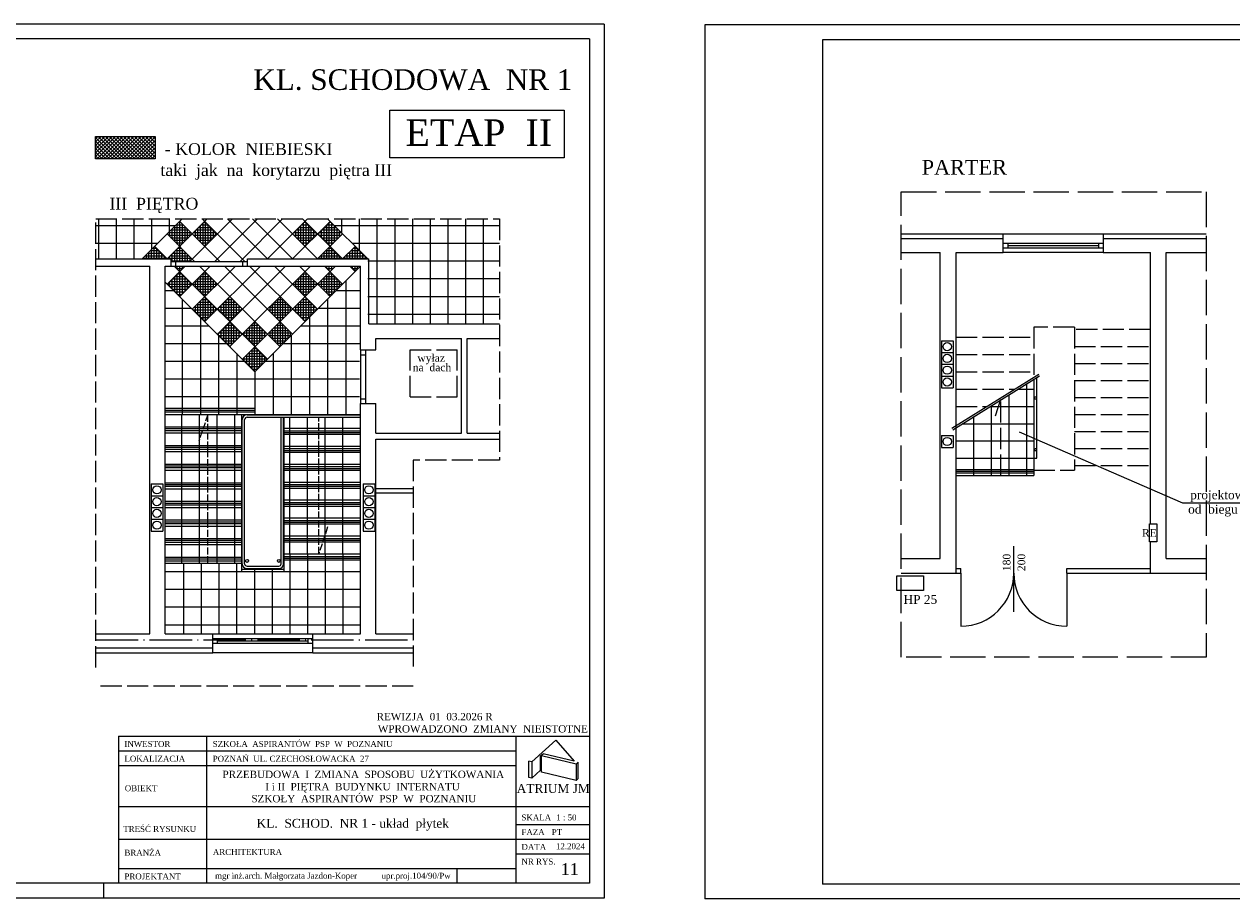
# Model space of a CAD drawing. Extents: x -4334 to 79223, y -1882 to 29514.
# Tile 42 of 60: x 48772 to 50824, y 7250 to 8737. Entities that reach past the tile are written whole.
import ezdxf

# ---------------------------------------------------------------- set-up
doc = ezdxf.new("R2010")
doc.units = 0
doc.header["$MEASUREMENT"] = 0
doc.linetypes.add('ACAD_ISO02W100', pattern=[15, 12, -3])
doc.linetypes.add('ACAD_ISO04W100', pattern=[30.5, 24, -3, 0.5, -3])
for name, color, linetype in [('CIENKIE', 251, 'CONTINUOUS'), ('NAPIS', 251, 'CONTINUOUS'), ('OSIE', 251, 'ACAD_ISO04W100'), ('PRZERYW', 251, 'ACAD_ISO02W100'), ('SCIANY', 251, 'CONTINUOUS'), ('urzadzenia', 251, 'CONTINUOUS')]:
    doc.layers.add(name, color=color, linetype=linetype)
doc.styles.add('NEWROMAN', font='TIMES.TTF')
pattern_1 = [(90, (-5221.8513, -1229.299), (-4.375, 9e-16), []), (180, (-5221.8513, -1229.299), (-9e-16, -4.375), [])]

msp = doc.modelspace()

# ---------------------------------------------------------------- hatches: boundary and pattern name
at = {"layer": 'urzadzenia', "ltscale": 3}
h = msp.add_hatch(dxfattribs=at)
h.set_pattern_fill('ANSI37', color=256, scale=35, style=0)
h.set_pattern_definition([(45, (-5221.8513, -1229.299), (-3.09359217, 3.09359217), []), (135, (-5221.8513, -1229.299), (-3.09359217, -3.09359217), [])])
h.paths.add_polyline_path([(48995.03, 8508.09), (48995.03, 8545.86), (48893.78, 8545.86), (48893.78, 8508.09)])
h = msp.add_hatch(dxfattribs=at)
h.set_pattern_fill('ANSI37', color=256, scale=35, angle=45, style=0)
h.set_pattern_definition(pattern_1)
h.paths.add_polyline_path([(49053.94, 8333.68), (49057.94, 8337.68), (49036.66, 8358.96), (49015.37, 8337.68), (49021.91, 8337.68), (49021.91, 8333.68)])
h.paths.add_polyline_path([(49100.51, 8380.24), (49079.22, 8401.53), (49057.94, 8380.24), (49079.22, 8358.96)])
h.paths.add_polyline_path([(49015.37, 8380.24), (49036.66, 8358.96), (49057.94, 8380.24), (49036.66, 8401.53)])
h.paths.add_polyline_path([(49015.37, 8337.68), (48994.09, 8358.96), (48972.8, 8337.68)])
h.paths.add_polyline_path([(49334.63, 8358.96), (49313.35, 8337.68), (49355.91, 8337.68)])
h.paths.add_polyline_path([(49313.35, 8380.24), (49292.06, 8401.53), (49270.78, 8380.24), (49292.06, 8358.96)])
h.paths.add_polyline_path([(49313.35, 8337.68), (49292.06, 8358.96), (49270.78, 8337.68)])
h.paths.add_polyline_path([(49270.78, 8380.24), (49249.5, 8401.53), (49228.21, 8380.24), (49249.5, 8358.96)])
h = msp.add_hatch(dxfattribs=at)
h.set_pattern_fill('ANSI37', color=256, scale=35, angle=45, style=0)
h.set_pattern_definition(pattern_1)
h.paths.add_polyline_path([(49164.36, 8188.69), (49143.08, 8167.4), (49164.36, 8146.12), (49185.64, 8167.4)])
h.paths.add_polyline_path([(49206.93, 8231.26), (49185.64, 8209.97), (49206.93, 8188.69), (49228.21, 8209.97)])
h.paths.add_polyline_path([(49249.5, 8231.26), (49270.78, 8252.54), (49249.5, 8273.82), (49228.21, 8252.54)])
h.paths.add_polyline_path([(49292.06, 8273.82), (49313.35, 8295.11), (49292.06, 8316.39), (49270.78, 8295.11)])
h.paths.add_polyline_path([(49325.35, 8325.68), (49334.63, 8316.39), (49343.91, 8325.68)])
h.paths.add_polyline_path([(49143.08, 8209.97), (49121.79, 8231.26), (49100.51, 8209.97), (49121.79, 8188.69)])
h.paths.add_polyline_path([(49079.22, 8273.82), (49057.94, 8252.54), (49079.22, 8231.26), (49100.51, 8252.54)])
h.paths.add_polyline_path([(49015.37, 8295.11), (49036.66, 8273.82), (49057.94, 8295.11), (49036.66, 8316.39)])
h = msp.add_hatch(dxfattribs=at)
h.set_pattern_fill('ANSI37', color=256, scale=35, angle=45, style=0)
h.set_pattern_definition(pattern_1)
h.paths.add_polyline_path([(49164.36, 8188.69), (49185.64, 8209.97), (49164.36, 8231.26), (49143.08, 8209.97)])
h.paths.add_polyline_path([(49206.93, 8273.82), (49185.64, 8252.54), (49206.93, 8231.26), (49228.21, 8252.54)])
h.paths.add_polyline_path([(49249.5, 8316.39), (49228.21, 8295.11), (49249.5, 8273.82), (49270.78, 8295.11)])
h.paths.add_polyline_path([(49292.06, 8316.39), (49301.35, 8325.68), (49282.78, 8325.68)])
h.paths.add_polyline_path([(49100.51, 8252.54), (49121.79, 8231.26), (49143.08, 8252.54), (49121.79, 8273.82)])
h.paths.add_polyline_path([(49057.94, 8295.11), (49079.22, 8273.82), (49100.51, 8295.11), (49079.22, 8316.39)])
h.paths.add_polyline_path([(49036.66, 8316.39), (49045.94, 8325.68), (49027.37, 8325.68)])

# ---------------------------------------------------------------- linework, layer by layer
at = {"layer": 'CIENKIE', "ltscale": 3}
for p, q in [((49757.36, 8736.76), (46532.56, 8736.76)), ((49757.36, 8736.76), (49757.36, 7251.76)), ((49928.36, 8735.34), (49928.36, 7250.34)), ((53153.17, 8735.34), (49928.36, 8735.34)), ((49732.36, 8711.76), (46732.56, 8711.76)), ((49732.36, 8711.76), (49732.36, 7276.76)), ((50128.36, 8710.34), (50128.36, 7275.34)), ((53128.17, 8710.34), (50128.36, 8710.34)), ((50261.73, 8372.7), (50435.15, 8372.7)), ((50435.15, 8380.7), (50605.15, 8380.7)), ((50605.15, 8372.7), (50780.14, 8372.7)), ((50435.15, 8364.56), (50605.15, 8364.56)), ((50435.15, 8356.56), (50605.15, 8356.56)), ((50605.15, 8348.7), (50435.15, 8348.7)), ((50443.15, 8364.56), (50443.15, 8356.56)), ((50443.15, 8360.56), (50597.15, 8360.56)), ((50597.15, 8364.56), (50597.15, 8356.56)), ((49021.91, 8333.68), (49151.91, 8333.68)), ((49021.91, 8325.68), (49151.91, 8325.68)), ((49343.91, 8183.04), (49343.91, 8092.04)), ((49343.91, 8175.04), (49351.91, 8175.04)), ((49351.91, 8183.04), (49351.91, 8092.04)), ((50347.83, 8050.15), (50495.98, 8141.95)), ((50349.41, 8047.6), (50497.04, 8139.07)), ((50487.15, 8132.94), (50487.15, 7969.7)), ((50460.73, 8116.58), (50487.15, 8116.58)), ((49343.91, 8100.04), (49351.91, 8100.04)), ((50413.32, 8087.2), (50487.15, 8087.2)), ((49011.91, 8073.68), (49141.91, 8073.68)), ((49150.91, 8072.88), (49343.91, 8072.88)), ((49150.91, 8068.68), (49343.91, 8068.68)), ((49011.91, 8042.05), (49141.91, 8042.05)), ((49213.91, 8050.18), (49343.91, 8050.18)), ((50365.92, 8057.83), (50487.15, 8057.83)), ((50740.37, 7922.68), (50463.01, 8043.32)), ((50355.15, 8028.45), (50487.15, 8028.45)), ((49011.91, 8010.43), (49141.91, 8010.43)), ((49213.91, 8019.68), (49343.91, 8019.68)), ((49213.91, 7989.18), (49343.91, 7989.18)), ((50355.15, 7999.08), (50487.15, 7999.08)), ((50487.95, 7999.08), (50492.15, 7999.08)), ((49011.91, 7978.8), (49141.91, 7978.8)), ((49213.91, 7958.68), (49343.91, 7958.68)), ((50355.15, 7969.7), (50487.15, 7969.7)), ((49011.91, 7947.18), (49141.91, 7947.18)), ((49213.91, 7928.18), (49343.91, 7928.18)), ((50960.42, 7922.68), (50740.37, 7922.68)), ((49011.91, 7915.55), (49141.91, 7915.55)), ((49213.91, 7897.68), (49343.91, 7897.68)), ((49011.91, 7883.93), (49141.91, 7883.93)), ((49213.91, 7867.18), (49343.91, 7867.18)), ((49011.91, 7852.3), (49141.91, 7852.3)), ((49213.91, 7836.68), (49343.91, 7836.68)), ((50453.15, 7738.23), (50453.15, 7849.57)), ((49011.91, 7820.68), (49141.91, 7820.68)), ((49150.91, 7815.68), (49204.91, 7815.68)), ((49150.91, 7811.48), (49204.91, 7811.48)), ((50355.15, 7811.7), (50363.15, 7811.7)), ((50355.15, 7803.7), (50363.15, 7803.7)), ((50363.15, 7803.7), (50363.15, 7713.7)), ((50543.15, 7811.7), (50685.15, 7811.7)), ((50543.15, 7803.7), (50685.15, 7803.7)), ((50543.15, 7803.7), (50543.15, 7713.7)), ((49092.91, 7700.68), (49262.91, 7700.68)), ((49092.91, 7692.81), (49262.91, 7692.81)), ((49100.91, 7684.81), (49100.91, 7692.81)), ((49254.91, 7684.81), (49254.91, 7692.81)), ((48894.04, 7676.68), (49092.91, 7676.68)), ((49092.91, 7684.81), (49262.91, 7684.81)), ((49100.91, 7688.81), (49254.91, 7688.81)), ((49262.91, 7676.68), (49433.24, 7676.68)), ((49262.91, 7668.68), (49092.91, 7668.68)), ((49634.66, 7483.16), (49634.66, 7455.66)), ((49709.66, 7479.25), (49709.66, 7451.75)), ((49709.66, 7451.75), (49713.37, 7455.1)), ((49732.36, 7276.76), (46732.56, 7276.76)), ((48907.36, 7276.76), (48907.36, 7251.76)), ((53128.17, 7275.34), (50128.36, 7275.34)), ((49757.36, 7251.76), (46532.56, 7251.76)), ((53153.17, 7250.34), (49928.36, 7250.34))]:
    msp.add_line(p, q, dxfattribs=at)
at = {"layer": 'CIENKIE'}
for p, q in [((49029.91, 8325.68), (49029.91, 8333.68)), ((49143.91, 8325.68), (49143.91, 8333.68)), ((50487.95, 7999.08), (50487.95, 8133.44)), ((50492.15, 7999.08), (50492.15, 8136.04)), ((49142.71, 7819.68), (49142.71, 8064.68)), ((49146.91, 7819.68), (49146.91, 8064.68)), ((49208.91, 7819.68), (49208.91, 8068.68)), ((49213.11, 7819.68), (49213.11, 8068.68)), ((50363.15, 7803.7), (50363.15, 7811.7)), ((50543.15, 7803.7), (50543.15, 7811.7)), ((48932.36, 7526.76), (49732.36, 7526.76)), ((48932.36, 7526.76), (48932.36, 7276.76)), ((49082.36, 7526.76), (49082.36, 7276.76)), ((49607.36, 7526.76), (49607.36, 7276.76)), ((49634.66, 7483.16), (49675.53, 7519.96)), ((49675.53, 7519.96), (49706.78, 7484.18)), ((48932.36, 7501.76), (49607.36, 7501.76)), ((49649.52, 7493.18), (49653.68, 7496.93)), ((49649.52, 7469.04), (49649.52, 7493.18)), ((49709.66, 7479.25), (49651.31, 7493.26)), ((49651.31, 7465.76), (49651.31, 7493.26)), ((49706.78, 7484.18), (49653.68, 7496.93)), ((48932.36, 7476.76), (49607.36, 7476.76)), ((49629.79, 7456.83), (49629.79, 7484.33)), ((49634.66, 7483.16), (49629.79, 7484.33)), ((49634.66, 7455.66), (49649.52, 7469.04)), ((49709.66, 7479.25), (49713.37, 7482.6)), ((49713.37, 7455.1), (49713.37, 7482.6)), ((49634.66, 7455.66), (49629.79, 7456.83)), ((49709.66, 7451.75), (49651.31, 7465.76)), ((48932.36, 7407.24), (49732.36, 7407.24)), ((49607.36, 7376.76), (49732.36, 7376.76)), ((48932.36, 7351.76), (49732.36, 7351.76)), ((49607.36, 7326.76), (49732.36, 7326.76)), ((48932.36, 7301.76), (49607.36, 7301.76)), ((49507.36, 7301.76), (49507.36, 7276.76))]:
    msp.add_line(p, q, dxfattribs=at)
for points in [[(49393.38, 8590.31), (49689.67, 8590.31), (49689.67, 8509.71), (49393.38, 8509.71)], [(48995.03, 8508.09), (48893.78, 8508.09), (48893.78, 8545.86), (48995.03, 8545.86)], [(50683.5, 7887.37), (50696.15, 7887.37), (50696.15, 7857.26), (50683.5, 7857.26)], [(50254.62, 7774.06), (50254.62, 7799.36), (50299.69, 7799.36), (50299.69, 7774.06)]]:
    msp.add_lwpolyline(points, close=True, dxfattribs=at)
for centre in [(50340.15, 8188.7), (50340.15, 8168.7), (50340.15, 8148.7), (50340.15, 8128.7), (50340.15, 8027.51), (48997.91, 7945.38), (49357.91, 7945.38), (48997.91, 7925.38), (49357.91, 7925.38), (48997.91, 7905.38), (49357.91, 7905.38), (48997.91, 7885.38), (49357.91, 7885.38)]:
    msp.add_circle(centre, 7, dxfattribs=at)
at = {"layer": 'CIENKIE', "ltscale": 3}
for centre, radius, start, end in [((49150.91, 8064.68), 8.2, 90, 180), ((49150.91, 8064.68), 4, 90, 180), ((49150.91, 7819.68), 8.2, 180, 270), ((49150.91, 7819.68), 4, 180, 270), ((49204.91, 7819.68), 4, 270, 0), ((49204.91, 7819.68), 8.2, 270, 0), ((50363.15, 7803.7), 90, 270, 360), ((50543.15, 7803.7), 90, 180, 270)]:
    msp.add_arc(centre, radius, start, end, dxfattribs=at)
at = {"layer": 'OSIE', "ltscale": 3}
msp.add_line((48894.04, 7690.68), (49433.24, 7690.68), dxfattribs=at)
at = {"layer": 'PRZERYW', "ltscale": 3}
for p, q in [((48894.04, 7643.55), (48894.04, 8405.73)), ((48894.04, 8405.73), (49579.51, 8405.73)), ((49579.51, 8405.73), (49579.51, 7996.06)), ((50355.15, 8204.7), (50487.15, 8204.7)), ((50556.15, 8221.7), (50487.15, 8221.7)), ((50487.15, 8221.7), (50487.15, 8134.61)), ((50556.15, 8221.7), (50556.15, 7978.7)), ((50685.15, 8217.7), (50556.15, 8217.7)), ((50556.15, 8188.83), (50685.15, 8188.83)), ((49427.91, 8103.37), (49427.91, 8183.37)), ((49427.91, 8183.37), (49507.91, 8183.37)), ((49507.91, 8103.37), (49507.91, 8183.37)), ((50355.15, 8175.33), (50487.15, 8175.33)), ((50355.15, 8145.95), (50487.15, 8145.95)), ((50556.15, 8159.95), (50685.15, 8159.95)), ((50556.15, 8131.08), (50685.15, 8131.08)), ((49427.91, 8103.37), (49507.91, 8103.37)), ((50355.15, 8116.58), (50455.04, 8116.58)), ((50556.15, 8102.2), (50685.15, 8102.2)), ((50355.15, 8087.2), (50407.63, 8087.2)), ((50422.22, 8071.23), (50430.98, 8099.61)), ((50430.98, 7969.7), (50430.98, 8099.61)), ((50556.15, 8073.33), (50685.15, 8073.33)), ((50556.15, 8044.45), (50685.15, 8044.45)), ((50556.15, 8015.58), (50685.15, 8015.58)), ((49433.24, 7996.06), (49433.24, 7643.55)), ((49579.51, 7996.06), (49433.24, 7996.06)), ((50556.15, 7986.7), (50685.15, 7986.7)), ((50487.15, 7978.7), (50556.15, 7978.7)), ((49433.24, 7611.55), (48894.04, 7611.55))]:
    msp.add_line(p, q, dxfattribs=at)
at = {"layer": 'PRZERYW'}
for p, q in [((49084.28, 8073.68), (49069.14, 8028.09)), ((49084.28, 7820.68), (49084.28, 8073.68)), ((49272.73, 7836.68), (49272.73, 8068.68)), ((49287.87, 7882.26), (49272.73, 7836.68))]:
    msp.add_line(p, q, dxfattribs=at)
at = {"layer": 'PRZERYW', "ltscale": 5}
msp.add_lwpolyline([(50261.73, 8452.02), (50780.14, 8452.02), (50780.14, 7660.97), (50261.73, 7660.97)], close=True, dxfattribs=at)
at = {"layer": 'PRZERYW', "ltscale": 3}
for centre in [(50490.05, 8101.58), (50490.05, 8013.45)]:
    msp.add_circle(centre, 2, dxfattribs=at)
at = {"layer": 'SCIANY', "ltscale": 3}
for p, q in [((50261.73, 8380.7), (50435.15, 8380.7)), ((50435.15, 8348.7), (50435.15, 8380.7)), ((50605.15, 8380.7), (50780.14, 8380.7)), ((50605.15, 8380.7), (50605.15, 8348.7)), ((50261.73, 8348.7), (50328.15, 8348.7)), ((50355.15, 8348.7), (50435.15, 8348.7)), ((50605.15, 8348.7), (50685.15, 8348.7)), ((50712.15, 8348.7), (50780.14, 8348.7)), ((48894.04, 8337.68), (49021.91, 8337.68)), ((49151.91, 8337.68), (49357.91, 8337.68)), ((48894.04, 8325.68), (48985.91, 8325.68)), ((49011.91, 8325.68), (49021.91, 8325.68)), ((49151.91, 8325.68), (49343.91, 8325.68)), ((49357.91, 8227.68), (49579.51, 8227.68)), ((49369.91, 8202.68), (49514.91, 8202.68)), ((49524.91, 8202.68), (49579.51, 8202.68)), ((49343.91, 8183.04), (49369.91, 8183.04)), ((49343.91, 8092.04), (49369.91, 8092.04)), ((49369.91, 8041.68), (49514.91, 8041.68)), ((49524.91, 8041.68), (49579.51, 8041.68)), ((49369.91, 8031.68), (49579.51, 8031.68)), ((49369.91, 7947.68), (49433.24, 7947.68)), ((49369.91, 7940.18), (49433.24, 7940.18)), ((50261.73, 7828.7), (50328.15, 7828.7)), ((50712.15, 7828.7), (50780.14, 7828.7)), ((50261.73, 7803.7), (50355.15, 7803.7)), ((50685.15, 7803.7), (50780.14, 7803.7)), ((48894.04, 7700.68), (48985.91, 7700.68)), ((49011.91, 7700.68), (49092.91, 7700.68)), ((49092.91, 7668.68), (49092.91, 7700.68)), ((49262.91, 7700.68), (49343.91, 7700.68)), ((49262.91, 7668.68), (49262.91, 7700.68)), ((49369.91, 7700.68), (49433.24, 7700.68)), ((48894.04, 7668.68), (49092.91, 7668.68)), ((49262.91, 7668.68), (49433.24, 7668.68))]:
    msp.add_line(p, q, dxfattribs=at)
at = {"layer": 'SCIANY'}
for p, q in [((50328.15, 7828.7), (50328.15, 8348.7)), ((50355.15, 7803.7), (50355.15, 8348.7)), ((50685.15, 7887.37), (50685.15, 8348.7)), ((50712.15, 7828.7), (50712.15, 8348.7)), ((49021.91, 8325.68), (49021.91, 8337.68)), ((49151.91, 8325.68), (49151.91, 8337.68)), ((49357.91, 8227.68), (49357.91, 8337.68)), ((48985.91, 7700.68), (48985.91, 8325.68)), ((49011.91, 7700.68), (49011.91, 8325.68)), ((49343.91, 8183.04), (49343.91, 8325.68)), ((49369.91, 8183.04), (49369.91, 8202.68)), ((49514.91, 8041.68), (49514.91, 8202.68)), ((49524.91, 8041.68), (49524.91, 8202.68)), ((49343.91, 7700.68), (49343.91, 8092.04)), ((49369.91, 8041.68), (49369.91, 8092.04)), ((49369.91, 7700.68), (49369.91, 8031.68)), ((50685.15, 7803.7), (50685.15, 7857.26))]:
    msp.add_line(p, q, dxfattribs=at)
at = {"layer": 'SCIANY', "ltscale": 3}
for centre in [(49150.91, 7824.68), (49204.91, 7824.68)]:
    msp.add_circle(centre, 2.5, dxfattribs=at)
at = {"layer": 'urzadzenia', "ltscale": 3}
for p, q in [((49029.15, 8394.03), (48894.04, 8394.03)), ((48898.47, 8405.73), (48898.47, 8337.68)), ((48928.57, 8405.73), (48928.57, 8337.68)), ((48958.67, 8405.73), (48958.67, 8337.68)), ((48972.8, 8337.68), (49040.86, 8405.73)), ((48988.77, 8405.73), (48988.77, 8353.64)), ((49015.37, 8337.68), (49083.43, 8405.73)), ((49018.87, 8405.73), (49018.87, 8383.74)), ((49104.51, 8333.68), (49036.66, 8401.53)), ((49053.94, 8333.68), (49126, 8405.73)), ((49147.08, 8333.68), (49075.02, 8405.73)), ((49096.51, 8333.68), (49168.57, 8405.73)), ((49185.64, 8337.68), (49117.59, 8405.73)), ((49139.08, 8333.68), (49211.13, 8405.73)), ((49228.21, 8337.68), (49160.15, 8405.73)), ((49185.64, 8337.68), (49253.7, 8405.73)), ((49270.78, 8337.68), (49202.72, 8405.73)), ((49228.21, 8337.68), (49292.06, 8401.53)), ((49313.35, 8337.68), (49245.29, 8405.73)), ((49355.91, 8337.68), (49287.86, 8405.73)), ((49579.51, 8394.03), (49299.56, 8394.03)), ((49311.41, 8405.73), (49311.41, 8382.18)), ((49341.51, 8405.73), (49341.51, 8352.08)), ((49371.61, 8405.73), (49371.61, 8227.68)), ((49401.71, 8405.73), (49401.71, 8227.68)), ((49431.81, 8405.73), (49431.81, 8227.68)), ((49461.91, 8405.73), (49461.91, 8227.68)), ((49492.01, 8405.73), (49492.01, 8227.68)), ((49522.11, 8405.73), (49522.11, 8227.68)), ((49552.21, 8405.73), (49552.21, 8227.68)), ((49061.94, 8333.68), (49015.37, 8380.24)), ((49270.78, 8337.68), (49313.35, 8380.24)), ((48999.05, 8363.93), (48894.04, 8363.93)), ((49015.37, 8337.68), (48994.09, 8358.96)), ((49313.35, 8337.68), (49334.63, 8358.96)), ((49579.51, 8363.93), (49329.66, 8363.93)), ((49579.51, 8333.83), (49355.91, 8333.83)), ((49015.37, 8295.11), (49045.94, 8325.68)), ((49185.64, 8167.4), (49027.37, 8325.68)), ((49036.66, 8273.82), (49088.51, 8325.68)), ((49057.94, 8252.54), (49131.08, 8325.68)), ((49206.93, 8188.69), (49069.94, 8325.68)), ((49079.22, 8231.26), (49173.64, 8325.68)), ((49100.51, 8209.97), (49216.21, 8325.68)), ((49228.21, 8209.97), (49112.51, 8325.68)), ((49121.79, 8188.69), (49258.78, 8325.68)), ((49143.08, 8167.4), (49301.35, 8325.68)), ((49249.5, 8231.26), (49155.08, 8325.68)), ((49164.36, 8146.12), (49343.91, 8325.68)), ((49270.78, 8252.54), (49197.64, 8325.68)), ((49292.06, 8273.82), (49240.21, 8325.68)), ((49313.35, 8295.11), (49282.78, 8325.68)), ((49334.63, 8316.39), (49325.35, 8325.68)), ((49164.36, 8146.12), (49011.91, 8298.57)), ((49318.76, 8300.52), (49318.76, 8073.68)), ((49579.51, 8303.73), (49355.91, 8303.73)), ((49011.91, 8284.38), (49026.1, 8284.38)), ((49040.84, 8269.64), (49040.84, 8073.68)), ((49287.88, 8269.64), (49287.88, 8073.68)), ((49302.61, 8284.38), (49343.91, 8284.38)), ((49579.51, 8273.63), (49355.91, 8273.63)), ((49011.91, 8254.28), (49056.2, 8254.28)), ((49272.51, 8254.28), (49343.91, 8254.28)), ((49071.72, 8238.76), (49071.72, 8073.68)), ((49257, 8238.76), (49257, 8073.68)), ((49579.51, 8243.53), (49355.91, 8243.53)), ((49011.91, 8224.18), (49086.3, 8224.18)), ((49102.6, 8207.88), (49102.6, 8073.68)), ((49226.12, 8207.88), (49226.12, 8073.68)), ((49242.41, 8224.18), (49343.91, 8224.18)), ((49011.91, 8194.08), (49116.4, 8194.08)), ((49212.31, 8194.08), (49343.91, 8194.08)), ((50330.15, 8198.7), (50330.15, 8118.7)), ((50350.15, 8198.7), (50350.15, 8118.7)), ((49011.91, 8163.98), (49146.5, 8163.98)), ((49133.48, 8177), (49133.48, 8073.68)), ((49182.21, 8163.98), (49341.91, 8163.98)), ((49195.24, 8177), (49195.24, 8073.68)), ((49164.36, 8146.12), (49164.36, 8073.68)), ((49011.91, 8133.88), (49341.91, 8133.88)), ((49011.91, 8103.78), (49341.91, 8103.78)), ((49011.91, 8084.01), (49164.36, 8084.01)), ((49011.91, 8081.01), (49164.36, 8081.01)), ((49011.91, 8078.01), (49164.36, 8078.01)), ((49141.91, 8073.68), (49343.91, 8073.68)), ((49011.91, 8052.39), (49141.91, 8052.39)), ((49011.91, 8049.39), (49141.91, 8049.39)), ((49011.91, 8046.39), (49141.91, 8046.39)), ((49213.91, 8050.18), (49343.91, 8050.18)), ((49213.91, 8045.88), (49343.91, 8045.88)), ((49213.91, 8042.88), (49343.91, 8042.88)), ((49011.91, 8020.76), (49141.91, 8020.76)), ((49213.91, 8039.88), (49343.91, 8039.88)), ((50330.15, 8037.51), (50330.15, 8017.51)), ((50350.15, 8037.51), (50350.15, 8017.51)), ((49011.91, 8017.76), (49141.91, 8017.76)), ((49011.91, 8014.76), (49141.91, 8014.76)), ((49213.91, 8019.68), (49343.91, 8019.68)), ((49213.91, 8015.38), (49343.91, 8015.38)), ((49213.91, 8012.38), (49343.91, 8012.38)), ((49213.91, 8009.38), (49343.91, 8009.38)), ((49011.91, 7989.14), (49141.91, 7989.14)), ((49011.91, 7986.14), (49141.91, 7986.14)), ((49011.91, 7983.14), (49141.91, 7983.14)), ((49213.91, 7989.18), (49343.91, 7989.18)), ((49213.91, 7984.88), (49343.91, 7984.88)), ((49213.91, 7981.88), (49343.91, 7981.88)), ((50355.15, 7980.04), (50487.15, 7980.04)), ((49213.91, 7978.88), (49343.91, 7978.88)), ((49213.91, 7958.68), (49343.91, 7958.68)), ((50355.15, 7977.04), (50487.15, 7977.04)), ((50355.15, 7974.04), (50487.15, 7974.04)), ((48987.91, 7955.38), (48987.91, 7875.38)), ((49007.91, 7955.38), (49007.91, 7875.38)), ((49011.91, 7957.51), (49141.91, 7957.51)), ((49011.91, 7954.51), (49141.91, 7954.51)), ((49011.91, 7951.51), (49141.91, 7951.51)), ((49213.91, 7954.38), (49343.91, 7954.38)), ((49213.91, 7951.38), (49343.91, 7951.38)), ((49213.91, 7948.38), (49343.91, 7948.38)), ((49347.91, 7955.38), (49347.91, 7875.38)), ((49367.91, 7955.38), (49367.91, 7875.38)), ((49011.91, 7925.89), (49141.91, 7925.89)), ((49011.91, 7922.89), (49141.91, 7922.89)), ((49011.91, 7919.89), (49141.91, 7919.89)), ((49213.91, 7928.18), (49343.91, 7928.18)), ((49213.91, 7923.88), (49343.91, 7923.88)), ((49213.91, 7920.88), (49343.91, 7920.88)), ((49213.91, 7917.88), (49343.91, 7917.88)), ((49213.91, 7897.68), (49343.91, 7897.68)), ((49011.91, 7894.26), (49141.91, 7894.26)), ((49011.91, 7891.26), (49141.91, 7891.26)), ((49011.91, 7888.26), (49141.91, 7888.26)), ((49213.91, 7893.38), (49343.91, 7893.38)), ((49213.91, 7890.38), (49343.91, 7890.38)), ((49213.91, 7887.38), (49343.91, 7887.38)), ((49011.91, 7862.64), (49141.91, 7862.64)), ((49011.91, 7859.64), (49141.91, 7859.64)), ((49011.91, 7856.64), (49141.91, 7856.64)), ((49213.91, 7867.18), (49343.91, 7867.18)), ((49213.91, 7862.88), (49343.91, 7862.88)), ((49213.91, 7859.88), (49343.91, 7859.88)), ((49213.91, 7856.88), (49343.91, 7856.88)), ((49223.61, 7836.68), (49223.61, 7700.68)), ((49253.71, 7836.68), (49253.71, 7700.68)), ((49283.81, 7836.68), (49283.81, 7700.68)), ((49313.91, 7836.68), (49313.91, 7700.68)), ((49011.91, 7831.01), (49141.91, 7831.01)), ((49011.91, 7828.01), (49141.91, 7828.01)), ((49011.91, 7825.01), (49141.91, 7825.01)), ((49043.01, 7820.68), (49043.01, 7700.68)), ((49073.11, 7820.68), (49073.11, 7700.68)), ((49103.21, 7820.68), (49103.21, 7700.68)), ((49133.31, 7820.68), (49133.31, 7700.68)), ((49213.91, 7832.38), (49343.91, 7832.38)), ((49213.91, 7829.38), (49343.91, 7829.38)), ((49213.91, 7826.38), (49343.91, 7826.38)), ((49011.91, 7806.58), (49343.91, 7806.58)), ((49141.91, 7810.68), (49213.91, 7810.68)), ((49163.41, 7810.68), (49163.41, 7700.68)), ((49193.51, 7810.68), (49193.51, 7700.68)), ((49011.91, 7776.48), (49343.91, 7776.48)), ((49011.91, 7746.38), (49343.91, 7746.38)), ((49011.91, 7716.28), (49343.91, 7716.28))]:
    msp.add_line(p, q, dxfattribs=at)
at = {"layer": 'urzadzenia'}
for p, q in [((50330.15, 8198.7), (50350.15, 8198.7)), ((50330.15, 8178.7), (50350.15, 8178.7)), ((50330.15, 8158.7), (50350.15, 8158.7)), ((50330.15, 8138.7), (50350.15, 8138.7)), ((50475.55, 7969.7), (50475.55, 8125.76)), ((50330.15, 8118.7), (50350.15, 8118.7)), ((50445.45, 7969.7), (50445.45, 8107.11)), ((50415.35, 7969.7), (50415.35, 8088.46)), ((49040.01, 7820.68), (49040.01, 8073.68)), ((49070.11, 7820.68), (49070.11, 8073.68)), ((49100.21, 7820.68), (49100.21, 8073.68)), ((49130.31, 7820.68), (49130.31, 8073.68)), ((49141.91, 7806.58), (49141.91, 8073.68)), ((49213.91, 7806.58), (49213.91, 8068.68)), ((49223.91, 7836.68), (49223.91, 8068.68)), ((49253.91, 7836.68), (49253.91, 8068.68)), ((49283.91, 7836.68), (49283.91, 8068.68)), ((49313.91, 7836.68), (49313.91, 8068.68)), ((50385.25, 7969.7), (50385.25, 8069.81)), ((50330.15, 8037.51), (50350.15, 8037.51)), ((50330.15, 8017.51), (50350.15, 8017.51)), ((48987.91, 7955.38), (49007.91, 7955.38)), ((49347.91, 7955.38), (49367.91, 7955.38)), ((48987.91, 7935.38), (49007.91, 7935.38)), ((49347.91, 7935.38), (49367.91, 7935.38)), ((48987.91, 7915.38), (49007.91, 7915.38)), ((49347.91, 7915.38), (49367.91, 7915.38)), ((48987.91, 7895.38), (49007.91, 7895.38)), ((49347.91, 7895.38), (49367.91, 7895.38)), ((48987.91, 7875.38), (49007.91, 7875.38)), ((49347.91, 7875.38), (49367.91, 7875.38))]:
    msp.add_line(p, q, dxfattribs=at)

# ---------------------------------------------------------------- texts
at = {"layer": 'CIENKIE', "style": 'NEWROMAN'}
for s, height, p in [('REWIZJA  01  03.2026 R', 12.5, (49370.98, 7553.77)), ('WPROWADZONO  ZMIANY  NIEISTOTNE', 12.5, (49373.19, 7533)), ('INWESTOR', 10, (48942.71, 7508.52)), ('SZKOŁA  ASPIRANTÓW  PSP  W  POZNANIU', 10, (49092.71, 7508.52)), ('LOKALIZACJA', 10, (48942.71, 7483.52)), ('POZNAŃ  UL. CZECHOSŁOWACKA  27', 10, (49092.71, 7483.52)), ('PRZEBUDOWA  I  ZMIANA  SPOSOBU  UŻYTKOWANIA', 12.5, (49109.27, 7455.67)), ('I i II  PIĘTRA  BUDYNKU  INTERNATU', 12.5, (49181.9, 7434.73)), ('OBIEKT', 10, (48943.33, 7433.27)), ('SZKOŁY  ASPIRANTÓW  PSP  W  POZNANIU', 12.5, (49158.39, 7414.42)), ('ATRIUM JM', 15, (49608.93, 7430.37)), ('KL.  SCHOD.  NR 1 - układ  płytek', 15, (49167.25, 7371.24)), ('SKALA', 10, (49617.05, 7383.7)), ('1 : 50', 10, (49676.11, 7383.7)), ('TREŚĆ RYSUNKU', 10, (48940.73, 7364.11)), ('FAZA', 10, (49617.05, 7358.7)), ('PT', 10, (49668.48, 7358.93)), ('DATA', 10, (49617.05, 7333.7)), ('12.2024', 10, (49675.64, 7334.77)), ('BRANŻA', 10, (48942.71, 7323.78)), ('ARCHITEKTURA', 10, (49092.91, 7324.95)), ('NR RYS.', 10, (49617.05, 7308.7)), ('11', 20, (49683.91, 7290.99)), ('PROJEKTANT', 10, (48942.71, 7283.52)), (' mgr inż.arch. Małgorzata Jazdon-Koper           upr.proj.104/90/Pw', 10, (49092.91, 7284.69))]:
    msp.add_text(s, height=height, dxfattribs=at).set_placement(p)
at = {"layer": 'NAPIS', "ltscale": 3, "style": 'NEWROMAN'}
for s, height, p in [('KL. SCHODOWA  NR 1', 35, (49161.56, 8625.01)), ('ETAP  II', 45, (49419.96, 8529.93)), (' - KOLOR  NIEBIESKI', 20, (49003.79, 8514.39)), ('taki  jak  na  korytarzu  piętra III', 20, (49003.79, 8478.77)), ('  PARTER', 25, (50277.9, 8480.96)), (' III  PIĘTRO', 20, (48909.63, 8421.68)), ('wyłaz', 13, (49440.26, 8163.08)), ('na  dach', 13, (49432.36, 8146.96)), ('projektowane  płytki', 15, (50752.82, 7929.43)), ('od  biegu  na  I  piętro', 15, (50749.32, 7904.99)), ('RE', 13, (50670.88, 7865.73)), ('HP 25', 15, (50265.83, 7751.65))]:
    msp.add_text(s, height=height, dxfattribs=at).set_placement(p)
for s, p in [('180', (50447.53, 7807.3)), ('200', (50472.64, 7807.3))]:
    msp.add_text(s, height=13, rotation=90, dxfattribs=at).set_placement(p)

doc.saveas('drawing.dxf')
